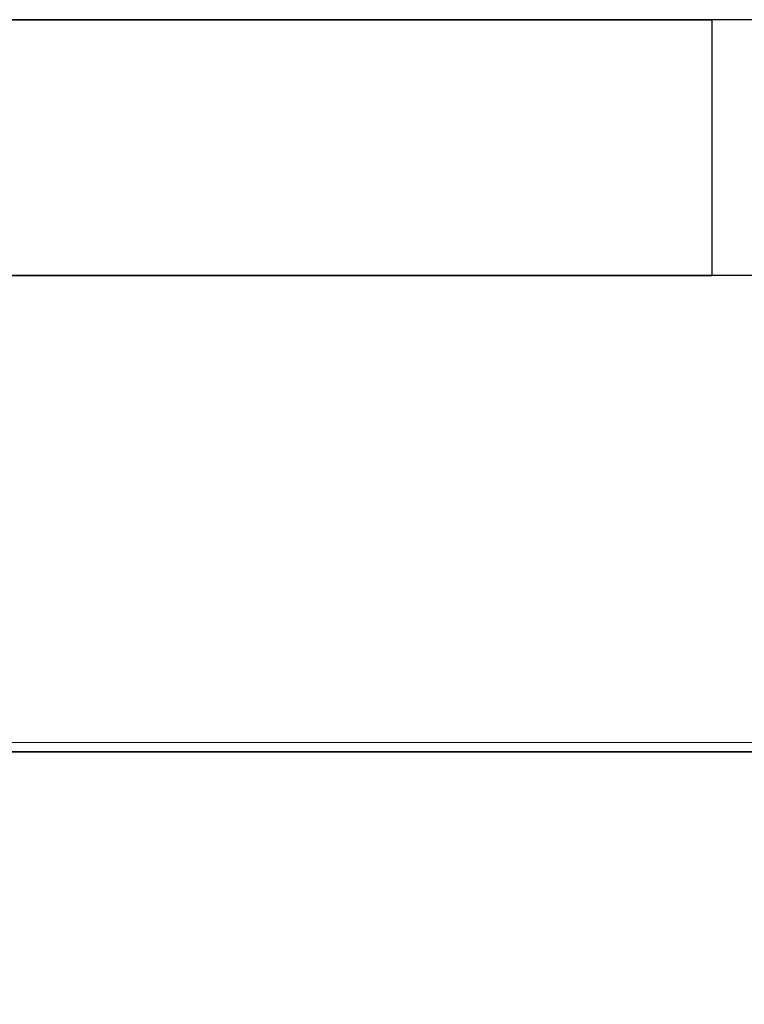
# Model space of a CAD drawing. Header units: millimetres. Extents: x -59761 to 112741, y -57975 to 46221.
# Tile 132 of 132: x 6461 to 6574, y 2292 to 2446. Entities that reach past the tile are written whole.
import ezdxf

# ---------------------------------------------------------------- set-up
doc = ezdxf.new("R2010")
doc.units = ezdxf.units.MM
for name, color, linetype in [('Equip2D', 250, 'Continuous'), ('Equip3D', 7, 'Continuous'), ('EquipAnnot', 5, 'Continuous')]:
    doc.layers.add(name, color=color, linetype=linetype)
doc.styles.add('GOST 2.5', font='isocpeur.ttf', dxfattribs={"oblique": 15, "height": 2.5})
doc.styles.add('GOST прямой', font='isocpeur.ttf', dxfattribs={"height": 2.5})

# ---------------------------------------------------------------- blocks, each defined once
blk = doc.blocks.new('GN 11_TN')
at = {"layer": 'Equip2D'}
for points in [[(0, -700), (1390, -700), (1390, 0), (0, 0)], [(920, -700), (1350, -700), (1350, -660), (920, -660)]]:
    blk.add_lwpolyline(points, close=True, dxfattribs=at)
blk.add_lwpolyline([(0, -660), (1390, -660)], dxfattribs=at)
at = {"layer": 'Equip3D', "extrusion": (0, -1, 0)}
for p, q in [((941.03, -700, 474.58), (949.51, -700, 483.07)), ((941.03, -700, 450.53), (949.51, -700, 459.02)), ((941.03, -700, 426.48), (949.51, -700, 434.97)), ((941.03, -700, 402.43), (949.51, -700, 410.92)), ((941.03, -700, 378.38), (949.51, -700, 386.87)), ((941.03, -700, 354.33), (949.51, -700, 362.82)), ((941.03, -700, 330.28), (949.51, -700, 338.76)), ((941.03, -700, 306.23), (949.51, -700, 314.71)), ((941.03, -700, 282.18), (949.51, -700, 290.66)), ((941.03, -700, 258.13), (949.51, -700, 266.61)), ((941.03, -700, 234.08), (949.51, -700, 242.56)), ((941.03, -700, 210.03), (949.51, -700, 218.51)), ((941.03, -700, 185.97), (949.51, -700, 194.46)), ((941.03, -700, 760.49), (949.51, -700, 768.97)), ((941.03, -700, 736.44), (949.51, -700, 744.92)), ((941.03, -700, 712.39), (949.51, -700, 720.87)), ((941.03, -700, 688.34), (949.51, -700, 696.82)), ((941.03, -700, 664.29), (949.51, -700, 672.77)), ((941.03, -700, 640.24), (949.51, -700, 648.72)), ((941.03, -700, 616.19), (949.51, -700, 624.67)), ((941.03, -700, 592.13), (949.51, -700, 600.62)), ((941.03, -700, 568.08), (949.51, -700, 576.57)), ((941.03, -700, 498.63), (949.51, -700, 507.12)), ((941.03, -700, 544.03), (949.51, -700, 552.52)), ((954.46, -700, 478.12), (945.97, -700, 469.63)), ((954.46, -700, 454.07), (945.97, -700, 445.58)), ((954.46, -700, 430.02), (945.97, -700, 421.53)), ((954.46, -700, 405.97), (945.97, -700, 397.48)), ((954.46, -700, 381.92), (945.97, -700, 373.43)), ((954.46, -700, 357.87), (945.97, -700, 349.38)), ((954.46, -700, 333.81), (945.97, -700, 325.33)), ((954.46, -700, 309.76), (945.97, -700, 301.28)), ((954.46, -700, 285.71), (945.97, -700, 277.23)), ((954.46, -700, 261.66), (945.97, -700, 253.18)), ((954.46, -700, 237.61), (945.97, -700, 229.13)), ((954.46, -700, 213.56), (945.97, -700, 205.08)), ((954.46, -700, 189.51), (945.97, -700, 181.03)), ((954.46, -700, 764.03), (945.97, -700, 755.54)), ((954.46, -700, 739.97), (945.97, -700, 731.49)), ((954.46, -700, 715.92), (945.97, -700, 707.44)), ((954.46, -700, 691.87), (945.97, -700, 683.39)), ((954.46, -700, 667.82), (945.97, -700, 659.34)), ((954.46, -700, 643.77), (945.97, -700, 635.29)), ((954.46, -700, 619.72), (945.97, -700, 611.24)), ((954.46, -700, 595.67), (945.97, -700, 587.18)), ((954.46, -700, 571.62), (945.97, -700, 563.13)), ((954.46, -700, 502.17), (945.97, -700, 493.68)), ((954.46, -700, 547.57), (945.97, -700, 539.08)), ((958.92, -700, 474.58), (967.41, -700, 483.07)), ((958.92, -700, 450.53), (967.41, -700, 459.02)), ((958.92, -700, 426.48), (967.41, -700, 434.97)), ((958.92, -700, 402.43), (967.41, -700, 410.92)), ((958.92, -700, 378.38), (967.41, -700, 386.87)), ((958.92, -700, 354.33), (967.41, -700, 362.82)), ((958.92, -700, 330.28), (967.41, -700, 338.76)), ((958.92, -700, 306.23), (967.41, -700, 314.71)), ((958.92, -700, 282.18), (967.41, -700, 290.66)), ((958.92, -700, 258.13), (967.41, -700, 266.61)), ((958.92, -700, 234.08), (967.41, -700, 242.56)), ((958.92, -700, 210.03), (967.41, -700, 218.51)), ((958.92, -700, 185.97), (967.41, -700, 194.46)), ((958.92, -700, 760.49), (967.41, -700, 768.97)), ((958.92, -700, 736.44), (967.41, -700, 744.92)), ((958.92, -700, 712.39), (967.41, -700, 720.87)), ((958.92, -700, 688.34), (967.41, -700, 696.82)), ((958.92, -700, 664.29), (967.41, -700, 672.77)), ((958.92, -700, 640.24), (967.41, -700, 648.72)), ((958.92, -700, 616.19), (967.41, -700, 624.67)), ((958.92, -700, 592.13), (967.41, -700, 600.62)), ((958.92, -700, 568.08), (967.41, -700, 576.57)), ((958.92, -700, 498.63), (967.41, -700, 507.12)), ((958.92, -700, 544.03), (967.41, -700, 552.52)), ((972.36, -700, 478.12), (963.87, -700, 469.63)), ((972.36, -700, 454.07), (963.87, -700, 445.58)), ((972.36, -700, 430.02), (963.87, -700, 421.53)), ((972.36, -700, 405.97), (963.87, -700, 397.48)), ((972.36, -700, 381.92), (963.87, -700, 373.43)), ((972.36, -700, 357.87), (963.87, -700, 349.38)), ((972.36, -700, 333.81), (963.87, -700, 325.33)), ((972.36, -700, 309.76), (963.87, -700, 301.28)), ((972.36, -700, 285.71), (963.87, -700, 277.23)), ((972.36, -700, 261.66), (963.87, -700, 253.18)), ((972.36, -700, 237.61), (963.87, -700, 229.13)), ((972.36, -700, 213.56), (963.87, -700, 205.08)), ((972.36, -700, 189.51), (963.87, -700, 181.03)), ((972.36, -700, 764.03), (963.87, -700, 755.54)), ((972.36, -700, 739.97), (963.87, -700, 731.49)), ((972.36, -700, 715.92), (963.87, -700, 707.44)), ((972.36, -700, 691.87), (963.87, -700, 683.39)), ((972.36, -700, 667.82), (963.87, -700, 659.34)), ((972.36, -700, 643.77), (963.87, -700, 635.29)), ((972.36, -700, 619.72), (963.87, -700, 611.24)), ((972.36, -700, 595.67), (963.87, -700, 587.18)), ((972.36, -700, 571.62), (963.87, -700, 563.13)), ((972.36, -700, 502.17), (963.87, -700, 493.68)), ((972.36, -700, 547.57), (963.87, -700, 539.08)), ((976.82, -700, 474.58), (985.31, -700, 483.07)), ((976.82, -700, 450.53), (985.31, -700, 459.02)), ((976.82, -700, 426.48), (985.31, -700, 434.97)), ((976.82, -700, 402.43), (985.31, -700, 410.92)), ((976.82, -700, 378.38), (985.31, -700, 386.87)), ((976.82, -700, 354.33), (985.31, -700, 362.82)), ((976.82, -700, 330.28), (985.31, -700, 338.76)), ((976.82, -700, 306.23), (985.31, -700, 314.71)), ((976.82, -700, 282.18), (985.31, -700, 290.66)), ((976.82, -700, 258.13), (985.31, -700, 266.61)), ((976.82, -700, 234.08), (985.31, -700, 242.56)), ((976.82, -700, 210.03), (985.31, -700, 218.51)), ((976.82, -700, 185.97), (985.31, -700, 194.46)), ((976.82, -700, 760.49), (985.31, -700, 768.97)), ((976.82, -700, 736.44), (985.31, -700, 744.92)), ((976.82, -700, 712.39), (985.31, -700, 720.87)), ((976.82, -700, 688.34), (985.31, -700, 696.82)), ((976.82, -700, 664.29), (985.31, -700, 672.77)), ((976.82, -700, 640.24), (985.31, -700, 648.72)), ((976.82, -700, 616.19), (985.31, -700, 624.67)), ((976.82, -700, 592.13), (985.31, -700, 600.62)), ((976.82, -700, 568.08), (985.31, -700, 576.57)), ((976.82, -700, 498.63), (985.31, -700, 507.12)), ((976.82, -700, 544.03), (985.31, -700, 552.52)), ((990.26, -700, 478.12), (981.77, -700, 469.63)), ((990.26, -700, 454.07), (981.77, -700, 445.58)), ((990.26, -700, 430.02), (981.77, -700, 421.53)), ((990.26, -700, 405.97), (981.77, -700, 397.48)), ((990.26, -700, 381.92), (981.77, -700, 373.43)), ((990.26, -700, 357.87), (981.77, -700, 349.38)), ((990.26, -700, 333.81), (981.77, -700, 325.33)), ((990.26, -700, 309.76), (981.77, -700, 301.28)), ((990.26, -700, 285.71), (981.77, -700, 277.23)), ((990.26, -700, 261.66), (981.77, -700, 253.18)), ((990.26, -700, 237.61), (981.77, -700, 229.13)), ((990.26, -700, 213.56), (981.77, -700, 205.08)), ((990.26, -700, 189.51), (981.77, -700, 181.03)), ((990.26, -700, 764.03), (981.77, -700, 755.54)), ((990.26, -700, 739.97), (981.77, -700, 731.49)), ((990.26, -700, 715.92), (981.77, -700, 707.44)), ((990.26, -700, 691.87), (981.77, -700, 683.39)), ((990.26, -700, 667.82), (981.77, -700, 659.34)), ((990.26, -700, 643.77), (981.77, -700, 635.29)), ((990.26, -700, 619.72), (981.77, -700, 611.24)), ((990.26, -700, 595.67), (981.77, -700, 587.18)), ((990.26, -700, 571.62), (981.77, -700, 563.13)), ((990.26, -700, 502.17), (981.77, -700, 493.68)), ((990.26, -700, 547.57), (981.77, -700, 539.08)), ((994.72, -700, 474.58), (1003.21, -700, 483.07)), ((994.72, -700, 450.53), (1003.21, -700, 459.02)), ((994.72, -700, 426.48), (1003.21, -700, 434.97)), ((994.72, -700, 402.43), (1003.21, -700, 410.92)), ((994.72, -700, 378.38), (1003.21, -700, 386.87)), ((994.72, -700, 354.33), (1003.21, -700, 362.82)), ((994.72, -700, 330.28), (1003.21, -700, 338.76)), ((994.72, -700, 306.23), (1003.21, -700, 314.71)), ((994.72, -700, 282.18), (1003.21, -700, 290.66)), ((994.72, -700, 258.13), (1003.21, -700, 266.61)), ((994.72, -700, 234.08), (1003.21, -700, 242.56)), ((994.72, -700, 210.03), (1003.21, -700, 218.51)), ((994.72, -700, 185.97), (1003.21, -700, 194.46)), ((994.72, -700, 760.49), (1003.21, -700, 768.97)), ((994.72, -700, 736.44), (1003.21, -700, 744.92)), ((994.72, -700, 712.39), (1003.21, -700, 720.87)), ((994.72, -700, 688.34), (1003.21, -700, 696.82)), ((994.72, -700, 664.29), (1003.21, -700, 672.77)), ((994.72, -700, 640.24), (1003.21, -700, 648.72)), ((994.72, -700, 616.19), (1003.21, -700, 624.67)), ((994.72, -700, 592.13), (1003.21, -700, 600.62)), ((994.72, -700, 568.08), (1003.21, -700, 576.57)), ((994.72, -700, 498.63), (1003.21, -700, 507.12)), ((994.72, -700, 544.03), (1003.21, -700, 552.52)), ((1008.16, -700, 478.12), (999.67, -700, 469.63)), ((1008.16, -700, 454.07), (999.67, -700, 445.58)), ((1008.16, -700, 430.02), (999.67, -700, 421.53)), ((1008.16, -700, 405.97), (999.67, -700, 397.48)), ((1008.16, -700, 381.92), (999.67, -700, 373.43)), ((1008.16, -700, 357.87), (999.67, -700, 349.38)), ((1008.16, -700, 333.81), (999.67, -700, 325.33)), ((1008.16, -700, 309.76), (999.67, -700, 301.28)), ((1008.16, -700, 285.71), (999.67, -700, 277.23)), ((1008.16, -700, 261.66), (999.67, -700, 253.18)), ((1008.16, -700, 237.61), (999.67, -700, 229.13)), ((1008.16, -700, 213.56), (999.67, -700, 205.08)), ((1008.16, -700, 189.51), (999.67, -700, 181.03)), ((1008.16, -700, 764.03), (999.67, -700, 755.54)), ((1008.16, -700, 739.97), (999.67, -700, 731.49)), ((1008.16, -700, 715.92), (999.67, -700, 707.44)), ((1008.16, -700, 691.87), (999.67, -700, 683.39)), ((1008.16, -700, 667.82), (999.67, -700, 659.34)), ((1008.16, -700, 643.77), (999.67, -700, 635.29)), ((1008.16, -700, 619.72), (999.67, -700, 611.24)), ((1008.16, -700, 595.67), (999.67, -700, 587.18)), ((1008.16, -700, 571.62), (999.67, -700, 563.13)), ((1008.16, -700, 502.17), (999.67, -700, 493.68)), ((1008.16, -700, 547.57), (999.67, -700, 539.08)), ((1012.62, -700, 474.58), (1021.11, -700, 483.07)), ((1012.62, -700, 450.53), (1021.11, -700, 459.02)), ((1012.62, -700, 426.48), (1021.11, -700, 434.97)), ((1012.62, -700, 402.43), (1021.11, -700, 410.92)), ((1012.62, -700, 378.38), (1021.11, -700, 386.87)), ((1012.62, -700, 354.33), (1021.11, -700, 362.82)), ((1012.62, -700, 330.28), (1021.11, -700, 338.76)), ((1012.62, -700, 306.23), (1021.11, -700, 314.71)), ((1012.62, -700, 282.18), (1021.11, -700, 290.66)), ((1012.62, -700, 258.13), (1021.11, -700, 266.61)), ((1012.62, -700, 234.08), (1021.11, -700, 242.56)), ((1012.62, -700, 210.03), (1021.11, -700, 218.51)), ((1012.62, -700, 185.97), (1021.11, -700, 194.46)), ((1012.62, -700, 760.49), (1021.11, -700, 768.97)), ((1012.62, -700, 736.44), (1021.11, -700, 744.92)), ((1012.62, -700, 712.39), (1021.11, -700, 720.87)), ((1012.62, -700, 688.34), (1021.11, -700, 696.82)), ((1012.62, -700, 664.29), (1021.11, -700, 672.77)), ((1012.62, -700, 640.24), (1021.11, -700, 648.72)), ((1012.62, -700, 616.19), (1021.11, -700, 624.67)), ((1012.62, -700, 592.13), (1021.11, -700, 600.62)), ((1012.62, -700, 568.08), (1021.11, -700, 576.57)), ((1012.62, -700, 498.63), (1021.11, -700, 507.12)), ((1012.62, -700, 544.03), (1021.11, -700, 552.52)), ((1026.06, -700, 478.12), (1017.57, -700, 469.63)), ((1026.06, -700, 454.07), (1017.57, -700, 445.58)), ((1026.06, -700, 430.02), (1017.57, -700, 421.53)), ((1026.06, -700, 405.97), (1017.57, -700, 397.48)), ((1026.06, -700, 381.92), (1017.57, -700, 373.43)), ((1026.06, -700, 357.87), (1017.57, -700, 349.38)), ((1026.06, -700, 333.81), (1017.57, -700, 325.33)), ((1026.06, -700, 309.76), (1017.57, -700, 301.28)), ((1026.06, -700, 285.71), (1017.57, -700, 277.23)), ((1026.06, -700, 261.66), (1017.57, -700, 253.18)), ((1026.06, -700, 237.61), (1017.57, -700, 229.13)), ((1026.06, -700, 213.56), (1017.57, -700, 205.08)), ((1026.06, -700, 189.51), (1017.57, -700, 181.03)), ((1026.06, -700, 764.03), (1017.57, -700, 755.54)), ((1026.06, -700, 739.97), (1017.57, -700, 731.49)), ((1026.06, -700, 715.92), (1017.57, -700, 707.44)), ((1026.06, -700, 691.87), (1017.57, -700, 683.39)), ((1026.06, -700, 667.82), (1017.57, -700, 659.34)), ((1026.06, -700, 643.77), (1017.57, -700, 635.29)), ((1026.06, -700, 619.72), (1017.57, -700, 611.24)), ((1026.06, -700, 595.67), (1017.57, -700, 587.18)), ((1026.06, -700, 571.62), (1017.57, -700, 563.13)), ((1026.06, -700, 502.17), (1017.57, -700, 493.68)), ((1026.06, -700, 547.57), (1017.57, -700, 539.08))]:
    blk.add_line(p, q, dxfattribs=at)
at = {"layer": 'Equip3D', "extrusion": (0, -1, 0), "elevation": 700}
blk.add_lwpolyline([(920, 160), (1350, 160), (1350, 790), (920, 790)], close=True, dxfattribs=at)
at = {"layer": 'Equip3D', "extrusion": (0, -1, 0)}
for centre, start, end in [((943.5, 472.11, 700), 135, 315), ((943.5, 448.06, 700), 135, 315), ((943.5, 424.01, 700), 135, 315), ((943.5, 399.96, 700), 135, 315), ((943.5, 375.91, 700), 135, 315), ((943.5, 351.86, 700), 135, 315), ((943.5, 327.8, 700), 135, 315), ((943.5, 303.75, 700), 135, 315), ((943.5, 279.7, 700), 135, 315), ((943.5, 255.65, 700), 135, 315), ((943.5, 231.6, 700), 135, 315), ((943.5, 207.55, 700), 135, 315), ((943.5, 183.5, 700), 135, 315), ((943.5, 758.01, 700), 135, 315), ((943.5, 733.96, 700), 135, 315), ((943.5, 709.91, 700), 135, 315), ((943.5, 685.86, 700), 135, 315), ((943.5, 661.81, 700), 135, 315), ((943.5, 637.76, 700), 135, 315), ((943.5, 613.71, 700), 135, 315), ((943.5, 589.66, 700), 135, 315), ((943.5, 565.61, 700), 135, 315), ((943.5, 496.16, 700), 135, 315), ((943.5, 541.56, 700), 135, 315), ((951.99, 480.59, 700), 315, 135), ((951.99, 456.54, 700), 315, 135), ((951.99, 432.49, 700), 315, 135), ((951.99, 408.44, 700), 315, 135), ((951.99, 384.39, 700), 315, 135), ((951.99, 360.34, 700), 315, 135), ((951.99, 336.29, 700), 315, 135), ((951.99, 312.24, 700), 315, 135), ((951.99, 288.19, 700), 315, 135), ((951.99, 264.14, 700), 315, 135), ((951.99, 240.09, 700), 315, 135), ((951.99, 216.04, 700), 315, 135), ((951.99, 191.99, 700), 315, 135), ((951.99, 766.5, 700), 315, 135), ((951.99, 742.45, 700), 315, 135), ((951.99, 718.4, 700), 315, 135), ((951.99, 694.35, 700), 315, 135), ((951.99, 670.3, 700), 315, 135), ((951.99, 646.25, 700), 315, 135), ((951.99, 622.2, 700), 315, 135), ((951.99, 598.14, 700), 315, 135), ((951.99, 574.09, 700), 315, 135), ((951.99, 504.64, 700), 315, 135), ((951.99, 550.04, 700), 315, 135), ((961.4, 472.11, 700), 135, 315), ((961.4, 448.06, 700), 135, 315), ((961.4, 424.01, 700), 135, 315), ((961.4, 399.96, 700), 135, 315), ((961.4, 375.91, 700), 135, 315), ((961.4, 351.86, 700), 135, 315), ((961.4, 327.8, 700), 135, 315), ((961.4, 303.75, 700), 135, 315), ((961.4, 279.7, 700), 135, 315), ((961.4, 255.65, 700), 135, 315), ((961.4, 231.6, 700), 135, 315), ((961.4, 207.55, 700), 135, 315), ((961.4, 183.5, 700), 135, 315), ((961.4, 758.01, 700), 135, 315), ((961.4, 733.96, 700), 135, 315), ((961.4, 709.91, 700), 135, 315), ((961.4, 685.86, 700), 135, 315), ((961.4, 661.81, 700), 135, 315), ((961.4, 637.76, 700), 135, 315), ((961.4, 613.71, 700), 135, 315), ((961.4, 589.66, 700), 135, 315), ((961.4, 565.61, 700), 135, 315), ((961.4, 496.16, 700), 135, 315), ((961.4, 541.56, 700), 135, 315), ((969.88, 480.59, 700), 315, 135), ((969.88, 456.54, 700), 315, 135), ((969.88, 432.49, 700), 315, 135), ((969.88, 408.44, 700), 315, 135), ((969.88, 384.39, 700), 315, 135), ((969.88, 360.34, 700), 315, 135), ((969.88, 336.29, 700), 315, 135), ((969.88, 312.24, 700), 315, 135), ((969.88, 288.19, 700), 315, 135), ((969.88, 264.14, 700), 315, 135), ((969.88, 240.09, 700), 315, 135), ((969.88, 216.04, 700), 315, 135), ((969.88, 191.99, 700), 315, 135), ((969.88, 766.5, 700), 315, 135), ((969.88, 742.45, 700), 315, 135), ((969.88, 718.4, 700), 315, 135), ((969.88, 694.35, 700), 315, 135), ((969.88, 670.3, 700), 315, 135), ((969.88, 646.25, 700), 315, 135), ((969.88, 622.2, 700), 315, 135), ((969.88, 598.14, 700), 315, 135), ((969.88, 574.09, 700), 315, 135), ((969.88, 504.64, 700), 315, 135), ((969.88, 550.04, 700), 315, 135), ((979.3, 472.11, 700), 135, 315), ((979.3, 448.06, 700), 135, 315), ((979.3, 424.01, 700), 135, 315), ((979.3, 399.96, 700), 135, 315), ((979.3, 375.91, 700), 135, 315), ((979.3, 351.86, 700), 135, 315), ((979.3, 327.8, 700), 135, 315), ((979.3, 303.75, 700), 135, 315), ((979.3, 279.7, 700), 135, 315), ((979.3, 255.65, 700), 135, 315), ((979.3, 231.6, 700), 135, 315), ((979.3, 207.55, 700), 135, 315), ((979.3, 183.5, 700), 135, 315), ((979.3, 758.01, 700), 135, 315), ((979.3, 733.96, 700), 135, 315), ((979.3, 709.91, 700), 135, 315), ((979.3, 685.86, 700), 135, 315), ((979.3, 661.81, 700), 135, 315), ((979.3, 637.76, 700), 135, 315), ((979.3, 613.71, 700), 135, 315), ((979.3, 589.66, 700), 135, 315), ((979.3, 565.61, 700), 135, 315), ((979.3, 496.16, 700), 135, 315), ((979.3, 541.56, 700), 135, 315), ((987.78, 480.59, 700), 315, 135), ((987.78, 456.54, 700), 315, 135), ((987.78, 432.49, 700), 315, 135), ((987.78, 408.44, 700), 315, 135), ((987.78, 384.39, 700), 315, 135), ((987.78, 360.34, 700), 315, 135), ((987.78, 336.29, 700), 315, 135), ((987.78, 312.24, 700), 315, 135), ((987.78, 288.19, 700), 315, 135), ((987.78, 264.14, 700), 315, 135), ((987.78, 240.09, 700), 315, 135), ((987.78, 216.04, 700), 315, 135), ((987.78, 191.99, 700), 315, 135), ((987.78, 766.5, 700), 315, 135), ((987.78, 742.45, 700), 315, 135), ((987.78, 718.4, 700), 315, 135), ((987.78, 694.35, 700), 315, 135), ((987.78, 670.3, 700), 315, 135), ((987.78, 646.25, 700), 315, 135), ((987.78, 622.2, 700), 315, 135), ((987.78, 598.14, 700), 315, 135), ((987.78, 574.09, 700), 315, 135), ((987.78, 504.64, 700), 315, 135), ((987.78, 550.04, 700), 315, 135), ((997.2, 472.11, 700), 135, 315), ((997.2, 448.06, 700), 135, 315), ((997.2, 424.01, 700), 135, 315), ((997.2, 399.96, 700), 135, 315), ((997.2, 375.91, 700), 135, 315), ((997.2, 351.86, 700), 135, 315), ((997.2, 327.8, 700), 135, 315), ((997.2, 303.75, 700), 135, 315), ((997.2, 279.7, 700), 135, 315), ((997.2, 255.65, 700), 135, 315), ((997.2, 231.6, 700), 135, 315), ((997.2, 207.55, 700), 135, 315), ((997.2, 183.5, 700), 135, 315), ((997.2, 758.01, 700), 135, 315), ((997.2, 733.96, 700), 135, 315), ((997.2, 709.91, 700), 135, 315), ((997.2, 685.86, 700), 135, 315), ((997.2, 661.81, 700), 135, 315), ((997.2, 637.76, 700), 135, 315), ((997.2, 613.71, 700), 135, 315), ((997.2, 589.66, 700), 135, 315), ((997.2, 565.61, 700), 135, 315), ((997.2, 496.16, 700), 135, 315), ((997.2, 541.56, 700), 135, 315), ((1005.68, 480.59, 700), 315, 135), ((1005.68, 456.54, 700), 315, 135), ((1005.68, 432.49, 700), 315, 135), ((1005.68, 408.44, 700), 315, 135), ((1005.68, 384.39, 700), 315, 135), ((1005.68, 360.34, 700), 315, 135), ((1005.68, 336.29, 700), 315, 135), ((1005.68, 312.24, 700), 315, 135), ((1005.68, 288.19, 700), 315, 135), ((1005.68, 264.14, 700), 315, 135), ((1005.68, 240.09, 700), 315, 135), ((1005.68, 216.04, 700), 315, 135), ((1005.68, 191.99, 700), 315, 135), ((1005.68, 766.5, 700), 315, 135), ((1005.68, 742.45, 700), 315, 135), ((1005.68, 718.4, 700), 315, 135), ((1005.68, 694.35, 700), 315, 135), ((1005.68, 670.3, 700), 315, 135), ((1005.68, 646.25, 700), 315, 135), ((1005.68, 622.2, 700), 315, 135), ((1005.68, 598.14, 700), 315, 135), ((1005.68, 574.09, 700), 315, 135), ((1005.68, 504.64, 700), 315, 135), ((1005.68, 550.04, 700), 315, 135), ((1015.1, 472.11, 700), 135, 315), ((1015.1, 448.06, 700), 135, 315), ((1015.1, 424.01, 700), 135, 315), ((1015.1, 399.96, 700), 135, 315), ((1015.1, 375.91, 700), 135, 315), ((1015.1, 351.86, 700), 135, 315), ((1015.1, 327.8, 700), 135, 315), ((1015.1, 303.75, 700), 135, 315), ((1015.1, 279.7, 700), 135, 315), ((1015.1, 255.65, 700), 135, 315), ((1015.1, 231.6, 700), 135, 315), ((1015.1, 207.55, 700), 135, 315), ((1015.1, 183.5, 700), 135, 315), ((1015.1, 758.01, 700), 135, 315), ((1015.1, 733.96, 700), 135, 315), ((1015.1, 709.91, 700), 135, 315), ((1015.1, 685.86, 700), 135, 315), ((1015.1, 661.81, 700), 135, 315), ((1015.1, 637.76, 700), 135, 315), ((1015.1, 613.71, 700), 135, 315), ((1015.1, 589.66, 700), 135, 315), ((1015.1, 565.61, 700), 135, 315), ((1015.1, 496.16, 700), 135, 315), ((1015.1, 541.56, 700), 135, 315), ((1023.58, 480.59, 700), 315, 135), ((1023.58, 456.54, 700), 315, 135), ((1023.58, 432.49, 700), 315, 135), ((1023.58, 408.44, 700), 315, 135), ((1023.58, 384.39, 700), 315, 135), ((1023.58, 360.34, 700), 315, 135), ((1023.58, 336.29, 700), 315, 135), ((1023.58, 312.24, 700), 315, 135), ((1023.58, 288.19, 700), 315, 135), ((1023.58, 264.14, 700), 315, 135), ((1023.58, 240.09, 700), 315, 135), ((1023.58, 216.04, 700), 315, 135), ((1023.58, 191.99, 700), 315, 135), ((1023.58, 766.5, 700), 315, 135), ((1023.58, 742.45, 700), 315, 135), ((1023.58, 718.4, 700), 315, 135), ((1023.58, 694.35, 700), 315, 135), ((1023.58, 670.3, 700), 315, 135), ((1023.58, 646.25, 700), 315, 135), ((1023.58, 622.2, 700), 315, 135), ((1023.58, 598.14, 700), 315, 135), ((1023.58, 574.09, 700), 315, 135), ((1023.58, 504.64, 700), 315, 135), ((1023.58, 550.04, 700), 315, 135)]:
    blk.add_arc(centre, 3.5, start, end, dxfattribs=at)
at = {"layer": 'EquipAnnot', "style": 'GOST прямой', "flags": 1}
for tag in ['ОПИСАНИЕ', 'НАИМЕНОВАНИЕ', 'РАЗМЕРЫ', 'МОЩНОСТЬ']:
    blk.add_attdef(tag, (0, 0), '', height=2.5, dxfattribs=at)
at = {"layer": 'EquipAnnot', "style": 'GOST 2.5', "oblique": 15, "width": 0.8, "flags": 1}
blk.add_attdef('НАПРЯЖЕНИЕ', (0, 0), '', height=2.5, dxfattribs=at)
at = {"layer": 'EquipAnnot', "style": 'GOST прямой'}
blk.add_attdef('НОМЕР', (564.08, -868.46), '', height=2.5, dxfattribs=at)
blk = doc.blocks.new('A$C04bc52a8')
at = {"color": 0, "linetype": 'Continuous', "lineweight": 0}
for p, q in [((490.5, -530.5), (-0.5, -530.5)), ((35, -532), (455, -532))]:
    blk.add_line(p, q, dxfattribs=at)
blk = doc.blocks.new('ec_159601')
at = {"layer": 'Equip3D', "color": 4}
for p, q in [((490.5, -530.5, 1290), (-0.5, -530.5, 1290)), ((-0.5, -530.5, 1270), (490.5, -530.5, 1270))]:
    blk.add_line(p, q, dxfattribs=at)
at = {"layer": 'Equip2D'}
blk.add_blockref('A$C04bc52a8', (0, 0), dxfattribs=at)
at = {"layer": 'EquipAnnot', "style": 'GOST прямой', "flags": 1}
for tag, p in [('НАИМЕНОВАНИЕ', (0, 0)), ('ОПИСАНИЕ', (0, -4.75)), ('РАЗМЕРЫ', (0, -9.5)), ('МОЩНОСТЬ', (0, -14.25)), ('НАПРЯЖЕНИЕ', (0, -19))]:
    blk.add_attdef(tag, p, '', height=2.5, dxfattribs=at)
at = {"layer": 'EquipAnnot', "style": 'GOST прямой'}
blk.add_attdef('НОМЕР', (247.94, -612.31), '', height=2.5, dxfattribs=at)

msp = doc.modelspace()

# ---------------------------------------------------------------- block references
at = {"rotation": 180}
for name, p in [('GN 11_TN', (7489.34, 1745.68)), ('ec_159601', (6638.06, 1800.63))]:
    msp.add_blockref(name, p, dxfattribs=at)

doc.saveas('drawing.dxf')
